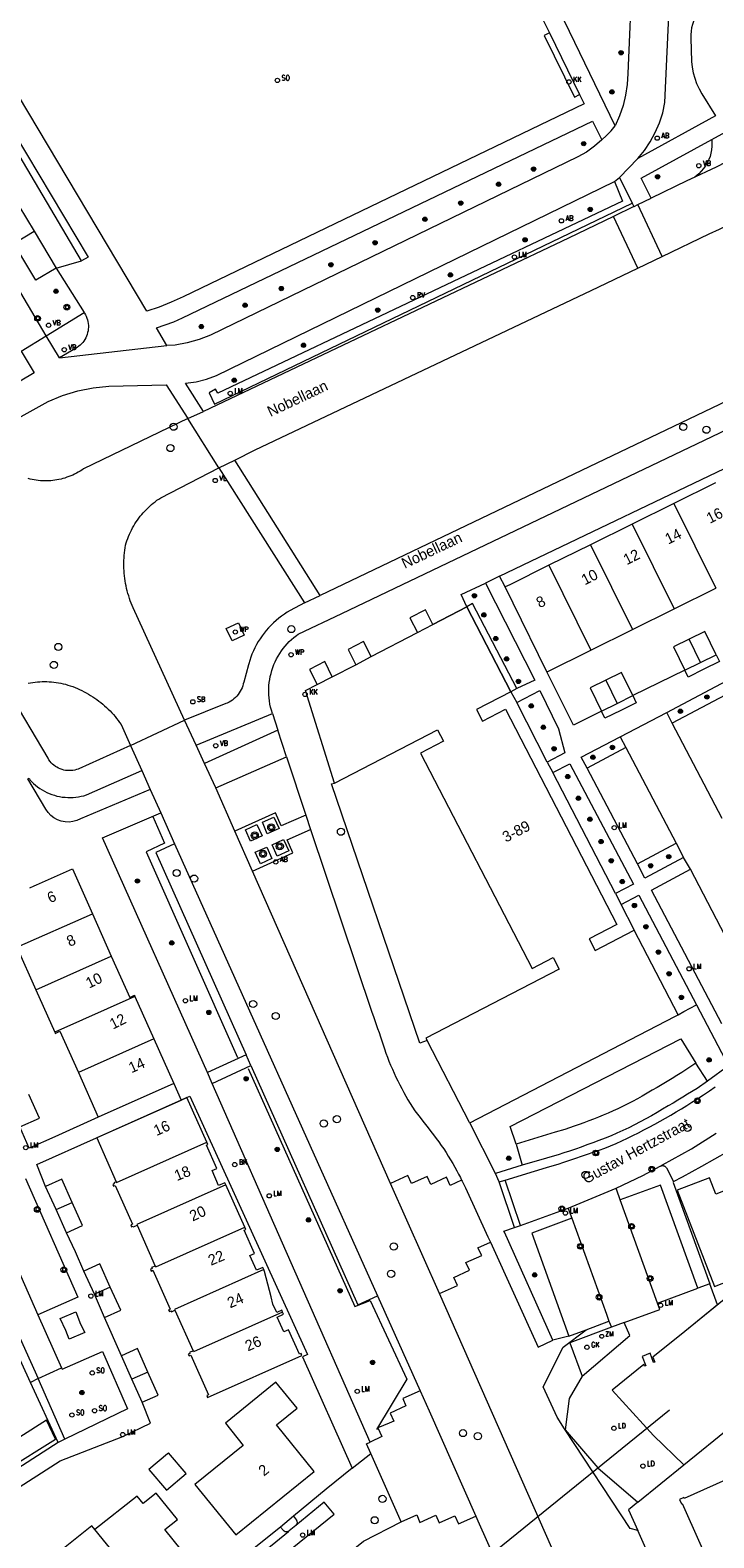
# Model space of a CAD drawing. Header units: metres. Extents: x 138165 to 154469, y 480134 to 494189.
# Tile 248 of 256: x 147974 to 148054, y 485400 to 485575. Entities that reach past the tile are written whole.
import ezdxf

# ---------------------------------------------------------------- set-up
doc = ezdxf.new("R2010")
doc.units = ezdxf.units.M
doc.header["$LTSCALE"] = 0.001
doc.header["$MEASUREMENT"] = 0
for name, color, linetype, lineweight in [('Level 5', 7, 'Continuous', 0), ('TOP-L-duiker', 7, 'Continuous', 0), ('TOP-L-terrein schutting raster hek leuning', 7, 'Continuous', 0), ('TOP-L-topo objecten punt', 7, 'Continuous', 0), ('TOP-L-topo objecten vlak', 7, 'Continuous', 0), ('TOP-L-water beschoeiing', 7, 'Continuous', 0), ('TOP-T-topo huisnummering naamgeving', 7, 'Continuous', 0)]:
    doc.layers.add(name, color=color, linetype=linetype, lineweight=lineweight)
doc.styles.add('Style-INTL_ISO', font='INTL_ISO.shx')
doc.styles.add('Style-STANDARD', font='STANDARD.shx')

# ---------------------------------------------------------------- blocks, each defined once
blk = doc.blocks.new('24')
at = {"layer": 'TOP-L-topo objecten punt', "color": 7, "linetype": 'Continuous', "lineweight": 0}
for radius in [0.025, 0.0182, 0.0115, 0.005]:
    blk.add_circle((0, 0), radius, dxfattribs=at)
blk = doc.blocks.new('129')
at = {"layer": 'TOP-L-topo objecten punt', "color": 7, "linetype": 'Continuous', "lineweight": 0}
blk.add_circle((0, 0), 0.025, dxfattribs=at)
at = {"layer": 'TOP-L-topo objecten punt', "color": 7, "linetype": 'Continuous', "lineweight": 0, "style": 'Style-STANDARD'}
blk.add_text('SO', height=0.06, dxfattribs=at).set_placement((0.0483, 0))
blk = doc.blocks.new('304')
at = {"layer": 'TOP-L-topo objecten punt', "color": 7, "linetype": 'Continuous', "lineweight": 0}
blk.add_circle((0, 0), 0.0225, dxfattribs=at)
at = {"layer": 'TOP-L-topo objecten punt', "color": 7, "linetype": 'Continuous', "lineweight": 0, "style": 'Style-STANDARD'}
blk.add_text('ZM', height=0.054, dxfattribs=at).set_placement((0.043, 0))
blk = doc.blocks.new('39')
at = {"layer": 'TOP-L-topo objecten punt', "color": 7, "linetype": 'Continuous', "lineweight": 0}
for p, q in [((0.0175, 0.0175), (-0.0175, 0.0175)), ((-0.0175, 0.0175), (-0.0175, -0.0175)), ((0.0175, 0.0175), (0.0175, -0.0175)), ((0.0175, -0.0175), (-0.0175, -0.0175))]:
    blk.add_line(p, q, dxfattribs=at)
blk.add_circle((0, 0), 0.0332, dxfattribs=at)
blk = doc.blocks.new('*U13')
at = {"layer": 'Level 5', "color": 7, "linetype": 'Continuous', "lineweight": 0}
blk.add_circle((0, 0), 0.0415, dxfattribs=at)
blk = doc.blocks.new('150')
at = {"layer": 'Level 5', "color": 7, "linetype": 'Continuous', "lineweight": 0}
blk.add_blockref('*U13', (0, 0), dxfattribs=at)
blk = doc.blocks.new('73')
at = {"layer": 'TOP-L-topo objecten punt', "color": 7, "linetype": 'Continuous', "lineweight": 0}
blk.add_circle((0, 0), 0.025, dxfattribs=at)
at = {"layer": 'TOP-L-topo objecten punt', "color": 7, "linetype": 'Continuous', "lineweight": 0, "style": 'Style-STANDARD'}
blk.add_text('WP', height=0.06, dxfattribs=at).set_placement((0.0483, 0))
blk = doc.blocks.new('72')
at = {"layer": 'TOP-L-topo objecten punt', "color": 7, "linetype": 'Continuous', "lineweight": 0}
blk.add_circle((0, 0), 0.025, dxfattribs=at)
at = {"layer": 'TOP-L-topo objecten punt', "color": 7, "linetype": 'Continuous', "lineweight": 0, "style": 'Style-STANDARD'}
blk.add_text('BK', height=0.06, dxfattribs=at).set_placement((0.0483, 0))
blk = doc.blocks.new('121')
at = {"layer": 'TOP-L-topo objecten punt', "color": 7, "linetype": 'Continuous', "lineweight": 0}
blk.add_circle((0, 0), 0.025, dxfattribs=at)
at = {"layer": 'TOP-L-topo objecten punt', "color": 7, "linetype": 'Continuous', "lineweight": 0, "style": 'Style-STANDARD'}
blk.add_text('LD', height=0.06, dxfattribs=at).set_placement((0.0483, 0))
blk = doc.blocks.new('16')
at = {"layer": 'TOP-L-topo objecten punt', "color": 7, "linetype": 'Continuous', "lineweight": 0}
blk.add_circle((0, 0), 0.025, dxfattribs=at)
at = {"layer": 'TOP-L-topo objecten punt', "color": 7, "linetype": 'Continuous', "lineweight": 0, "style": 'Style-STANDARD'}
blk.add_text('LM', height=0.06, dxfattribs=at).set_placement((0.0483, 0))
blk = doc.blocks.new('15')
at = {"layer": 'TOP-L-topo objecten punt', "color": 7, "linetype": 'Continuous', "lineweight": 0}
blk.add_circle((0, 0), 0.025, dxfattribs=at)
at = {"layer": 'TOP-L-topo objecten punt', "color": 7, "linetype": 'Continuous', "lineweight": 0, "style": 'Style-STANDARD'}
blk.add_text('VL', height=0.06, dxfattribs=at).set_placement((0.0483, 0))
blk = doc.blocks.new('81')
at = {"layer": 'TOP-L-topo objecten punt', "color": 7, "linetype": 'Continuous', "lineweight": 0}
blk.add_circle((0, 0), 0.025, dxfattribs=at)
at = {"layer": 'TOP-L-topo objecten punt', "color": 7, "linetype": 'Continuous', "lineweight": 0, "style": 'Style-STANDARD'}
blk.add_text('GK', height=0.06, dxfattribs=at).set_placement((0.0483, 0))
blk = doc.blocks.new('119')
at = {"layer": 'TOP-L-topo objecten punt', "color": 7, "linetype": 'Continuous', "lineweight": 0}
blk.add_circle((0, 0), 0.025, dxfattribs=at)
at = {"layer": 'TOP-L-topo objecten punt', "color": 7, "linetype": 'Continuous', "lineweight": 0, "style": 'Style-STANDARD'}
blk.add_text('KK', height=0.06, dxfattribs=at).set_placement((0.0483, 0))
blk = doc.blocks.new('126')
at = {"layer": 'TOP-L-topo objecten punt', "color": 7, "linetype": 'Continuous', "lineweight": 0}
blk.add_circle((0, 0), 0.025, dxfattribs=at)
at = {"layer": 'TOP-L-topo objecten punt', "color": 7, "linetype": 'Continuous', "lineweight": 0, "style": 'Style-STANDARD'}
blk.add_text('RV', height=0.06, dxfattribs=at).set_placement((0.0483, 0))
blk = doc.blocks.new('175')
at = {"layer": 'TOP-L-topo objecten punt', "color": 7, "linetype": 'Continuous', "lineweight": 0}
blk.add_circle((0, 0), 0.025, dxfattribs=at)
at = {"layer": 'TOP-L-topo objecten punt', "color": 7, "linetype": 'Continuous', "lineweight": 0, "style": 'Style-STANDARD'}
blk.add_text('SB', height=0.06, dxfattribs=at).set_placement((0.0483, 0))
blk = doc.blocks.new('14')
at = {"layer": 'TOP-L-topo objecten punt', "color": 7, "linetype": 'Continuous', "lineweight": 0}
blk.add_circle((0, 0), 0.025, dxfattribs=at)
at = {"layer": 'TOP-L-topo objecten punt', "color": 7, "linetype": 'Continuous', "lineweight": 0, "style": 'Style-STANDARD'}
blk.add_text('VB', height=0.06, dxfattribs=at).set_placement((0.0483, 0))
blk = doc.blocks.new('11')
at = {"layer": 'TOP-L-topo objecten punt', "color": 7, "linetype": 'Continuous', "lineweight": 0}
blk.add_circle((0, 0), 0.025, dxfattribs=at)
at = {"layer": 'TOP-L-topo objecten punt', "color": 7, "linetype": 'Continuous', "lineweight": 0, "style": 'Style-STANDARD'}
blk.add_text('AB', height=0.06, dxfattribs=at).set_placement((0.0483, 0))
blk = doc.blocks.new('27')
at = {"layer": 'TOP-L-topo objecten punt', "color": 7, "linetype": 'Continuous', "lineweight": 0}
for radius in [0.0415, 0.025]:
    blk.add_circle((0, 0), radius, dxfattribs=at)

msp = doc.modelspace()

# ---------------------------------------------------------------- linework, layer by layer
at = {"layer": 'TOP-L-duiker', "flags": 128}
msp.add_lwpolyline([(148011.45, 485384.36), (148048.56, 485414.44)], dxfattribs=at)
at = {"layer": 'TOP-L-terrein schutting raster hek leuning', "flags": 128}
for points in [[(147988.48, 485483.39), (147989.84, 485480.31), (147987.7, 485479.29), (147998.34, 485455.41)], [(147999.58, 485454.1), (148011.99, 485426.43), (148013.77, 485427.14), (148018.03, 485417.99), (148014.49, 485412.14)]]:
    msp.add_lwpolyline(points, dxfattribs=at)
at = {"layer": 'TOP-L-topo objecten vlak', "flags": 128}
for points in [[(148038.11, 485567.34), (148038.64, 485566.25), (147992.01, 485543.84), (147990.63, 485543.2), (147989.23, 485542.63), (147987.79, 485542.15), (147972.86, 485567.2), (147969.88, 485572.42), (147967.07, 485577.74), (147964.43, 485583.14), (148018.07, 485608.75), (148021.33, 485602.01)], [(148042.26, 485563.7), (148029.31, 485590.49), (148038.45, 485594.98)], [(148044.73, 485593.39), (148043.74, 485569.78), (148043.66, 485568.52), (148043.47, 485567.28), (148043.17, 485566.05), (148042.77, 485564.86), (148042.26, 485563.7)], [(148044.88, 485559.89), (148045.66, 485560.83), (148046.34, 485561.85), (148046.92, 485562.92), (148047.4, 485564.04), (148047.78, 485565.21), (148048.04, 485566.4), (148049.2, 485591.67)], [(148057.02, 485579.98), (148053.42, 485578.21), (148053.08, 485578), (148052.75, 485577.76), (148052.45, 485577.5), (148052.18, 485577.21), (148051.93, 485576.9), (148051.71, 485576.56), (148051.52, 485576.21), (148051.36, 485575.85), (148051.23, 485575.47), (148051.13, 485575.08), (148051.07, 485574.69), (148051.05, 485574.29), (148051.05, 485573.89), (148051.13, 485571.18), (148051.2, 485570.52), (148051.32, 485569.87), (148051.5, 485569.23), (148051.72, 485568.61), (148052, 485568.01), (148052.32, 485567.43), (148053.91, 485564.85)], [(147976.08, 485539.3), (147964.14, 485559.48), (147963.6, 485560.41), (147962.42, 485562.45), (147961.25, 485564.51), (147960.1, 485566.57), (147958.97, 485568.65), (147957.84, 485570.72), (147956.73, 485572.81), (147955.64, 485574.9), (147954.74, 485576.69)], [(148033.66, 485576.44), (148034.61, 485574.51)], [(148034.61, 485574.51), (148033.99, 485574.21), (148037.51, 485567.04), (148038.11, 485567.34)], [(148034.61, 485574.51), (148038.11, 485567.34)], [(148053.48, 485562.12), (148063.7, 485567.68)], [(148065.96, 485565.18), (148065.09, 485564.69), (148063.99, 485564.09), (148062.89, 485563.49), (148061.79, 485562.89), (148060.68, 485562.31), (148059.58, 485561.73), (148058.46, 485561.15), (148057.35, 485560.58), (148056.23, 485560.02), (148055.11, 485559.46), (148053.98, 485558.91), (148052.85, 485558.37), (148051.51, 485557.73)], [(147990.13, 485538.15), (147988.91, 485540.22), (147989.93, 485540.55), (147990.94, 485540.93), (147991.93, 485541.37), (148039.61, 485564.23), (148040.72, 485562.06)], [(148040.72, 485562.06), (148041.26, 485562.58), (148041.78, 485563.13), (148042.26, 485563.7)], [(148053.91, 485564.85), (148044.88, 485559.89)], [(147971.67, 485562.47), (147972.37, 485562.86), (147980.95, 485548.43), (147980.18, 485547.99)], [(147980.18, 485547.99), (147971.67, 485562.47)], [(148040.72, 485562.06), (148039.85, 485561.32), (148038.91, 485560.66), (148037.92, 485560.09), (147995.21, 485539.37), (147993.87, 485538.85), (147992.49, 485538.47), (147991.07, 485538.21), (147990.13, 485538.15)], [(148046.44, 485555.28), (148045.27, 485557.6), (148053.48, 485562.12)], [(148053.48, 485562.12), (148053.51, 485561.72), (148053.5, 485561.32), (148053.46, 485560.92), (148053.39, 485560.53), (148053.28, 485560.15), (148053.14, 485559.77), (148052.96, 485559.41), (148052.76, 485559.06), (148052.53, 485558.73), (148052.27, 485558.43), (148051.99, 485558.14), (148051.51, 485557.73)], [(148042.76, 485557.69), (148044.88, 485559.89)], [(147994.37, 485530.48), (147992.27, 485533.77), (147993.51, 485533.96), (147994.73, 485534.27), (147995.91, 485534.68), (148042.17, 485557.22)], [(148042.17, 485557.22), (148043.12, 485554.93), (147996.04, 485532.62), (147995.77, 485533.09), (147995.03, 485532.68), (147995.64, 485531.36), (148044.23, 485554.71)], [(148042.17, 485557.22), (148042.76, 485557.69)], [(148042.76, 485557.69), (148044.23, 485554.71)], [(148051.51, 485557.73), (148050.59, 485557.3), (148046.44, 485555.28)], [(148047.73, 485548.52), (148053.2, 485551.13), (148054.39, 485551.7), (148055.59, 485552.28), (148056.78, 485552.87), (148057.97, 485553.47), (148059.15, 485554.07), (148060.33, 485554.68), (148061.51, 485555.29), (148062.69, 485555.91), (148063.86, 485556.53), (148065.03, 485557.17), (148066.19, 485557.81)], [(148044.23, 485554.71), (148044.44, 485554.34)], [(148044.89, 485554.54), (148046.44, 485555.28)], [(147972.92, 485554.42), (147974.7, 485551.44)], [(148042.04, 485553.17), (148036.82, 485550.66), (147994.37, 485530.48)], [(148044.44, 485554.34), (148042.04, 485553.17)], [(148044.89, 485547.16), (148042.04, 485553.17)], [(148044.44, 485554.34), (148044.45, 485554.32), (148044.89, 485554.54)], [(148047.73, 485548.52), (148044.89, 485554.54)], [(147977.25, 485547.14), (147974.89, 485545.76), (147972.34, 485550.03), (147974.7, 485551.44)], [(147974.7, 485551.44), (147977.25, 485547.14)], [(148090.03, 485550.36), (148088.14, 485549.19), (148086.22, 485548.03), (148084.29, 485546.89), (148082.36, 485545.75), (148080.42, 485544.63), (148078.47, 485543.53), (148076.51, 485542.44), (148074.54, 485541.36), (148072.57, 485540.3), (148070.59, 485539.25), (148068.6, 485538.21), (148066.6, 485537.19), (148065.09, 485536.43), (148007.93, 485509.12)], [(147977.25, 485547.14), (147980.18, 485547.99)], [(148044.89, 485547.16), (148047.73, 485548.52)], [(147977.25, 485547.14), (147980.49, 485542)], [(147998.04, 485524.85), (148000.38, 485526.03), (148039.45, 485544.57), (148044.89, 485547.16)], [(147976.08, 485539.3), (147980.49, 485542)], [(147980.49, 485542), (147980.53, 485541.93), (147980.64, 485541.75), (147980.74, 485541.56), (147980.82, 485541.35), (147980.89, 485541.15), (147980.94, 485540.94), (147980.97, 485540.73), (147980.99, 485540.51), (147980.99, 485540.3), (147980.98, 485540.08), (147980.95, 485539.87), (147980.91, 485539.66), (147980.85, 485539.45), (147980.77, 485539.25), (147980.68, 485539.05), (147980.58, 485538.86), (147980.46, 485538.68), (147980.33, 485538.51), (147980.19, 485538.35), (147980.03, 485538.2), (147979.87, 485538.07), (147979.69, 485537.94), (147979.51, 485537.83), (147977.62, 485536.72)], [(147973.17, 485537.5), (147976.08, 485539.3)], [(147977.62, 485536.72), (147976.08, 485539.3)], [(147973.17, 485537.5), (147974.69, 485535), (147971.22, 485532.94)], [(147977.62, 485536.72), (147990.13, 485538.15)], [(147968.24, 485527.2), (147976.3, 485531.65), (147977.99, 485532.35), (147979.75, 485532.88), (147981.54, 485533.25), (147983.36, 485533.45), (147990.03, 485533.61), (147992.57, 485529.66)], [(148002.41, 485495.37), (148002.27, 485495.78), (148002.18, 485496.13), (148002.1, 485496.48), (148002.04, 485496.84), (148002, 485497.2), (148001.97, 485497.55), (148001.96, 485497.91), (148001.97, 485498.27), (148001.99, 485498.63), (148002.02, 485498.99), (148002.08, 485499.35), (148002.14, 485499.7), (148002.23, 485500.05), (148002.33, 485500.4), (148002.44, 485500.74), (148002.57, 485501.07), (148002.72, 485501.4), (148002.88, 485501.72), (148003.05, 485502.04), (148003.24, 485502.35), (148003.44, 485502.65), (148003.65, 485502.93), (148003.88, 485503.21), (148004.11, 485503.48), (148004.36, 485503.74), (148004.63, 485503.99), (148004.9, 485504.22), (148005.18, 485504.45), (148005.4, 485504.6), (148010.48, 485507.02), (148064.09, 485532.64)], [(147992.57, 485529.66), (147994.37, 485530.48)], [(147992.57, 485529.66), (147980.42, 485523.83), (147980.22, 485523.69), (147980.02, 485523.56), (147979.81, 485523.44), (147979.6, 485523.32), (147979.39, 485523.21), (147979.17, 485523.11), (147978.95, 485523.01), (147978.73, 485522.92), (147978.5, 485522.84), (147978.27, 485522.76), (147978.04, 485522.69), (147977.81, 485522.63), (147977.57, 485522.58), (147977.33, 485522.53), (147977.1, 485522.5), (147976.86, 485522.47), (147976.62, 485522.44), (147976.38, 485522.43), (147976.14, 485522.42), (147975.89, 485522.42), (147975.65, 485522.43), (147975.41, 485522.45), (147975.17, 485522.47), (147974.93, 485522.5), (147974.7, 485522.54), (147974.46, 485522.58), (147974.23, 485522.64), (147973.99, 485522.7)], [(147996.18, 485523.95), (147992.57, 485529.66)], [(148028.81, 485511.36), (148058.62, 485525.6)], [(147992.19, 485494.59), (147986.22, 485507.66), (147986.1, 485507.93), (147985.98, 485508.21), (147985.87, 485508.49), (147985.77, 485508.77), (147985.68, 485509.05), (147985.59, 485509.34), (147985.52, 485509.63), (147985.44, 485509.92), (147985.38, 485510.21), (147985.32, 485510.5), (147985.27, 485510.79), (147985.22, 485511.09), (147985.19, 485511.39), (147985.16, 485511.68), (147985.14, 485511.98), (147985.12, 485512.28), (147985.11, 485512.58), (147985.11, 485512.88), (147985.12, 485513.17), (147985.14, 485513.47), (147985.16, 485513.77), (147985.19, 485514.07), (147985.22, 485514.36), (147985.27, 485514.66), (147985.32, 485514.96), (147985.4, 485515.21), (147985.48, 485515.47), (147985.57, 485515.72), (147985.67, 485515.98), (147985.78, 485516.22), (147985.89, 485516.47), (147986.01, 485516.71), (147986.13, 485516.95), (147986.27, 485517.19), (147986.41, 485517.42), (147986.55, 485517.65), (147986.7, 485517.87), (147986.86, 485518.09), (147987.03, 485518.31), (147987.2, 485518.52), (147987.37, 485518.72), (147987.55, 485518.92), (147987.74, 485519.11), (147987.93, 485519.31), (147988.13, 485519.49), (147988.33, 485519.67), (147988.54, 485519.84), (147988.75, 485520.01), (147988.97, 485520.17), (147989.19, 485520.32), (147989.42, 485520.47), (147996.18, 485523.95)], [(147996.18, 485523.95), (147998.04, 485524.85)], [(147996.18, 485523.95), (148006.11, 485508.25)], [(148007.93, 485509.12), (147998.04, 485524.85)], [(148053.91, 485522.19), (148049.07, 485519.8)], [(148049.07, 485519.8), (148044.23, 485517.4)], [(148049.07, 485519.8), (148049.08, 485519.79), (148053.95, 485509.94)], [(148044.23, 485517.4), (148039.39, 485515.01)], [(148044.23, 485517.4), (148044.24, 485517.39), (148049.11, 485507.54)], [(148039.39, 485515.01), (148034.55, 485512.61)], [(148039.39, 485515.01), (148039.4, 485515), (148044.27, 485505.15)], [(148034.55, 485512.61), (148030.01, 485510.36), (148029.45, 485510.09)], [(148034.55, 485512.61), (148034.55, 485512.61), (148039.43, 485502.75)], [(148028.81, 485511.36), (148027.18, 485510.55)], [(148029.45, 485510.09), (148028.81, 485511.36)], [(148006.11, 485508.25), (148007.93, 485509.12)], [(148025.02, 485507.77), (148024.36, 485509.2), (148027.18, 485510.55)], [(148027.18, 485510.55), (148032.9, 485499.25), (148030.82, 485498.28)], [(148034.32, 485500.23), (148030.38, 485508.21), (148029.45, 485510.09)], [(148049.11, 485507.54), (148053.95, 485509.94)], [(148006.11, 485508.25), (148004.47, 485507.36), (148004.12, 485507.16), (148003.78, 485506.94), (148003.45, 485506.7), (148003.13, 485506.46), (148002.82, 485506.2), (148002.52, 485505.93), (148002.23, 485505.65), (148001.95, 485505.36), (148001.68, 485505.05), (148001.43, 485504.74), (148001.19, 485504.42), (148000.96, 485504.08), (148000.74, 485503.74), (148000.54, 485503.39), (148000.36, 485503.03), (148000.18, 485502.67), (148000.02, 485502.3), (147999.88, 485501.92), (147999.75, 485501.54), (147999.64, 485501.15), (147999.61, 485501.04), (147999.06, 485499.04), (147999.01, 485498.82), (147998.95, 485498.6), (147998.87, 485498.38), (147998.77, 485498.17), (147998.66, 485497.97), (147998.54, 485497.77), (147998.4, 485497.59), (147998.26, 485497.41), (147998.09, 485497.24), (147997.92, 485497.09), (147997.74, 485496.95), (147997.55, 485496.82), (147997.35, 485496.71), (147997.14, 485496.6), (147996.97, 485496.53), (147992.19, 485494.59)], [(148021.06, 485505.72), (148020.18, 485507.45), (148018.39, 485506.52), (148019.28, 485504.79)], [(148030.13, 485497.91), (148025.02, 485507.77), (148021.06, 485505.72)], [(148021.06, 485505.72), (148025.02, 485507.77)], [(148030.82, 485498.28), (148025.65, 485508.17), (148025.02, 485507.77)], [(148025.02, 485507.77), (148030.13, 485497.91)], [(148044.27, 485505.15), (148049.11, 485507.54)], [(147997.71, 485503.82), (147997.03, 485505.28), (147998.44, 485505.94), (147999.1, 485504.48), (147997.71, 485503.82)], [(148019.28, 485504.79), (148021.06, 485505.72)], [(148013.89, 485502), (148019.28, 485504.79)], [(148039.43, 485502.75), (148044.27, 485505.15)], [(148050.86, 485504.02), (148049.05, 485503.13), (148050.36, 485500.43)], [(148054.01, 485502.22), (148052.69, 485504.91), (148050.86, 485504.02)], [(148052.19, 485501.33), (148050.86, 485504.02)], [(148013.89, 485502), (148012.98, 485503.74), (148011.2, 485502.81), (148012.08, 485501.06)], [(148034.32, 485500.23), (148034.33, 485500.23), (148039.43, 485502.75)], [(148054.01, 485502.22), (148054.39, 485501.42), (148052.58, 485500.53), (148050.75, 485499.61), (148050.36, 485500.43)], [(148052.19, 485501.33), (148054.01, 485502.22)], [(148009.34, 485499.65), (148008.49, 485501.41), (148006.69, 485500.48), (148007.59, 485498.74)], [(148009.34, 485499.65), (148012.08, 485501.06)], [(148012.08, 485501.06), (148013.89, 485502)], [(148050.36, 485500.43), (148044.32, 485497.47)], [(148050.36, 485500.43), (148052.19, 485501.33)], [(147974.01, 485498.91), (147974.28, 485498.96), (147974.55, 485499), (147974.82, 485499.04), (147975.09, 485499.06), (147975.36, 485499.08), (147975.63, 485499.09), (147975.9, 485499.09), (147976.18, 485499.09), (147976.45, 485499.08), (147976.72, 485499.06), (147976.99, 485499.03), (147977.26, 485499), (147977.53, 485498.96), (147977.8, 485498.91), (147978.06, 485498.85), (147978.34, 485498.78), (147978.62, 485498.69), (147978.89, 485498.6), (147979.17, 485498.51), (147979.44, 485498.4), (147979.71, 485498.29), (147979.97, 485498.17), (147980.23, 485498.05), (147980.49, 485497.92), (147980.75, 485497.78), (147981, 485497.64), (147981.25, 485497.49), (147981.5, 485497.34), (147981.74, 485497.17), (147981.98, 485497.01), (147982.21, 485496.83), (147982.44, 485496.66), (147982.66, 485496.47), (147982.88, 485496.28), (147983.09, 485496.09), (147983.3, 485495.88), (147983.51, 485495.68), (147983.71, 485495.47), (147983.9, 485495.25), (147984.09, 485495.03), (147984.27, 485494.81), (147984.45, 485494.58), (147984.62, 485494.34), (147984.79, 485494.1), (147985.89, 485491.66)], [(148009.61, 485487.29), (148006.24, 485498.04), (148007.59, 485498.74)], [(148007.59, 485498.74), (148009.34, 485499.65)], [(148040.68, 485495.66), (148037.39, 485494.01), (148034.32, 485500.23)], [(148041.17, 485499.25), (148039.35, 485498.35), (148040.68, 485495.66)], [(148044.32, 485497.47), (148042.99, 485500.16), (148041.17, 485499.25)], [(148041.17, 485499.25), (148042.49, 485496.56)], [(148048.25, 485495.5), (148057.11, 485500.2)], [(148057.77, 485498.95), (148048.89, 485494.25)], [(147985.89, 485491.66), (147979.9, 485488.97), (147979.82, 485488.93), (147979.62, 485488.86), (147979.41, 485488.81), (147979.2, 485488.77), (147978.99, 485488.75), (147978.77, 485488.74), (147978.56, 485488.75), (147978.35, 485488.77), (147978.14, 485488.81), (147977.93, 485488.87), (147977.73, 485488.94), (147977.53, 485489.03), (147977.34, 485489.13), (147977.16, 485489.24), (147976.99, 485489.37), (147976.83, 485489.51), (147976.68, 485489.66), (147976.54, 485489.82), (147976.41, 485489.99), (147976.3, 485490.18), (147971.62, 485498.1)], [(148030.13, 485497.91), (148026.14, 485495.84), (148026.83, 485494.51), (148029.49, 485495.89), (148042.46, 485470.85), (148039.22, 485469.17), (148039.91, 485467.84), (148044.48, 485470.21)], [(148030.82, 485498.28), (148030.13, 485497.91)], [(148030.13, 485497.91), (148030.8, 485496.68)], [(148030.8, 485496.68), (148033.5, 485498.06), (148035.67, 485493.61), (148036.38, 485490.83), (148034.36, 485489.73)], [(148044.32, 485497.47), (148044.71, 485496.63), (148042.9, 485495.75), (148041.06, 485494.85), (148040.68, 485495.66)], [(148042.49, 485496.56), (148044.32, 485497.47)], [(147993.52, 485491.69), (148002.41, 485495.37)], [(148002.41, 485495.37), (148003.03, 485493.43)], [(148034.36, 485489.73), (148030.8, 485496.68)], [(148040.68, 485495.66), (148042.49, 485496.56)], [(148042.85, 485492.66), (148048.25, 485495.5)], [(148048.89, 485494.25), (148048.25, 485495.5)], [(147985.89, 485491.66), (147992.19, 485494.59)], [(147993.52, 485491.69), (147992.19, 485494.59)], [(148003.03, 485493.43), (147994.48, 485489.58)], [(148004.02, 485490.34), (148003.03, 485493.43)], [(148009.61, 485487.29), (148009.61, 485487.28), (148021.61, 485493.5), (148022.3, 485492.16), (148019.63, 485490.78), (148032.6, 485465.74), (148035.04, 485467.01), (148035.73, 485465.68), (148020.24, 485457.65), (148020.39, 485457.37)], [(148054.71, 485483.16), (148048.89, 485494.25)], [(147985.89, 485491.66), (147987.19, 485488.75)], [(147994.48, 485489.58), (147993.52, 485491.69)], [(148039.01, 485489.03), (148038.31, 485490.32), (148042.85, 485492.66)], [(148042.85, 485492.66), (148043.51, 485491.42)], [(147995.81, 485486.73), (148004.02, 485490.34)], [(148004.02, 485490.34), (148006.29, 485483.56)], [(148043.51, 485491.42), (148039.01, 485489.03)], [(148043.51, 485491.42), (148049.34, 485480.32)], [(147974.09, 485487.87), (147974.24, 485487.62), (147974.37, 485487.48), (147974.6, 485487.26), (147974.83, 485487.06), (147975.08, 485486.86), (147975.34, 485486.68), (147975.6, 485486.51), (147975.88, 485486.35), (147976.16, 485486.21), (147976.45, 485486.08), (147976.74, 485485.97), (147977.04, 485485.87), (147977.34, 485485.79), (147977.65, 485485.72), (147977.96, 485485.67), (147978.28, 485485.64), (147978.59, 485485.61), (147978.91, 485485.61), (147979.22, 485485.62), (147979.54, 485485.65), (147979.85, 485485.7), (147980.16, 485485.76), (147980.46, 485485.83), (147980.77, 485485.92), (147987.19, 485488.75)], [(147987.19, 485488.75), (147988.19, 485486.53)], [(147995.81, 485486.73), (147994.48, 485489.58)], [(148034.36, 485489.73), (148034.99, 485488.52)], [(148034.99, 485488.52), (148036.97, 485489.54), (148044.38, 485475.55), (148042.3, 485474.46)], [(148042.3, 485474.46), (148034.99, 485488.52)], [(148044.85, 485477.91), (148039.01, 485489.03)], [(147988.19, 485486.53), (147980.07, 485483.15), (147979.65, 485482.95), (147979.2, 485482.81), (147978.75, 485482.76), (147978.28, 485482.77), (147977.83, 485482.86), (147977.39, 485483.02), (147976.99, 485483.24), (147976.63, 485483.53), (147976.32, 485483.87), (147976.06, 485484.26), (147973.97, 485487.8), (147974.09, 485487.87)], [(147988.19, 485486.53), (147989.4, 485483.84)], [(147998.03, 485481.71), (147995.81, 485486.73)], [(148020.39, 485457.37), (148019.53, 485457.04), (148009.27, 485487.22), (148009.61, 485487.29)], [(147994.84, 485453.66), (147982.65, 485480.94), (147989.4, 485483.84)], [(147989.4, 485483.84), (147991.01, 485480.25)], [(148006.29, 485483.56), (148003.42, 485482.32), (148002.74, 485483.82), (147998.03, 485481.71)], [(148002.56, 485483.34), (148003.17, 485482), (148001.79, 485481.41), (148001.23, 485482.74), (148002.56, 485483.34)], [(148006.29, 485483.56), (148006.83, 485481.91)], [(148000.08, 485477.06), (147998.03, 485481.71)], [(148000.6, 485482.48), (148001.19, 485481.15), (147999.86, 485480.53), (147999.26, 485481.86), (148000.6, 485482.48)], [(148000.08, 485477.06), (148004.78, 485479.2), (148004.12, 485480.7), (148006.83, 485481.91)], [(148006.83, 485481.91), (148013.97, 485460.65), (148014.13, 485460.17), (148014.3, 485459.7), (148014.46, 485459.23), (148014.63, 485458.75), (148014.79, 485458.28), (148014.96, 485457.81), (148015.12, 485457.33), (148015.28, 485456.85), (148015.44, 485456.38), (148015.6, 485455.9), (148015.77, 485455.43), (148015.95, 485454.96), (148016.14, 485454.5), (148016.34, 485454.04), (148016.55, 485453.58), (148016.76, 485453.12), (148016.98, 485452.67), (148017.2, 485452.22), (148017.43, 485451.78), (148017.67, 485451.34), (148017.91, 485450.9), (148018.15, 485450.47), (148018.41, 485450.05), (148018.68, 485449.63), (148018.96, 485449.21), (148019.26, 485448.8), (148019.57, 485448.4), (148019.88, 485448), (148020.19, 485447.6), (148020.5, 485447.2), (148020.8, 485446.79), (148021.11, 485446.39), (148021.42, 485445.99), (148021.73, 485445.59), (148022.02, 485445.18), (148022.31, 485444.76), (148022.58, 485444.35), (148022.85, 485443.93), (148023.11, 485443.51), (148023.36, 485443.08), (148023.6, 485442.65), (148023.84, 485442.22), (148024.05, 485441.82), (148024.26, 485441.43), (148024.4, 485441.15)], [(147991.01, 485480.25), (147988.85, 485479.22), (147999.35, 485455.69)], [(147991.01, 485480.25), (148014.61, 485427.68)], [(148001.75, 485479.84), (148002.34, 485478.52), (148001.02, 485477.91), (148000.39, 485479.25), (148001.75, 485479.84)], [(148002.38, 485480.13), (148003.7, 485480.74), (148004.31, 485479.41), (148002.96, 485478.81), (148002.38, 485480.13)], [(148044.85, 485477.91), (148049.34, 485480.32)], [(148049.34, 485480.32), (148050.2, 485478.65)], [(148050.2, 485478.65), (148045.71, 485476.25), (148044.85, 485477.91)], [(148051.01, 485477.28), (148050.2, 485478.65)], [(147974.17, 485475.1), (147974.7, 485475.33), (147974.96, 485475.45), (147979.14, 485477.31), (147981.46, 485472.11)], [(148016.12, 485440.73), (148000.08, 485477.06)], [(148054.64, 485459.32), (148046.46, 485474.85), (148051.01, 485477.28)], [(148059.13, 485461.72), (148051.01, 485477.28)], [(148042.3, 485474.46), (148042.93, 485473.19)], [(148042.93, 485473.19), (148044.99, 485474.28), (148051.69, 485461.5)], [(148044.48, 485470.21), (148044.48, 485470.23), (148042.93, 485473.19)], [(147972.68, 485468.2), (147981.46, 485472.11)], [(147981.46, 485472.11), (147983.66, 485467.17)], [(148049.58, 485460.35), (148044.48, 485470.21)], [(147972.68, 485468.2), (147974.88, 485463.26)], [(147974.88, 485463.26), (147983.66, 485467.17)], [(147983.66, 485467.17), (147985.8, 485462.37), (147986.35, 485462.62), (147986.41, 485462.49)], [(147974.88, 485463.26), (147977.08, 485458.33)], [(147986.41, 485462.49), (147977.08, 485458.33)], [(147986.41, 485462.49), (147988.6, 485457.55)], [(148025.34, 485447.8), (148049.18, 485460.14), (148049.58, 485460.35)], [(148049.58, 485460.35), (148050.23, 485460.74), (148051.69, 485461.5)], [(148051.69, 485461.5), (148055.43, 485454.43)], [(147977.08, 485458.33), (147977.14, 485458.2), (147977.69, 485458.44), (147979.83, 485453.64)], [(147988.6, 485457.55), (147979.83, 485453.64)], [(147988.6, 485457.55), (147990.92, 485452.35)], [(148025.34, 485447.8), (148025.33, 485447.82), (148020.39, 485457.37)], [(148030.75, 485445.31), (148030.06, 485447.36), (148049.89, 485457.58), (148051.65, 485454.72)], [(147999.35, 485455.69), (147994.84, 485453.66)], [(147999.89, 485454.46), (147999.35, 485455.69)], [(147979.83, 485453.64), (147982.14, 485448.44)], [(147995.4, 485452.35), (147994.84, 485453.66)], [(147995.4, 485452.35), (147999.89, 485454.46)], [(147999.89, 485454.46), (148012.32, 485426.63), (148014.61, 485427.68)], [(148051.65, 485454.72), (148050.59, 485454.02), (148050.02, 485453.66), (148049.44, 485453.3), (148048.87, 485452.95), (148048.29, 485452.6), (148047.71, 485452.25), (148047.12, 485451.91), (148046.55, 485451.58), (148045.98, 485451.24), (148045.41, 485450.91), (148044.83, 485450.59), (148044.25, 485450.27), (148043.66, 485449.97), (148043.11, 485449.7), (148042.55, 485449.43), (148042, 485449.18), (148041.44, 485448.93), (148040.87, 485448.69), (148040.31, 485448.46), (148039.74, 485448.23), (148039.17, 485448.01), (148038.61, 485447.81), (148038.06, 485447.61), (148037.5, 485447.41), (148036.94, 485447.22), (148036.38, 485447.04), (148035.26, 485446.7), (148030.75, 485445.31)], [(148053, 485452.63), (148051.65, 485454.72)], [(148055.43, 485454.43), (148053, 485452.63)], [(147990.92, 485452.35), (147982.14, 485448.44)], [(147990.92, 485452.35), (147991.77, 485450.44)], [(148013.77, 485410.68), (147995.4, 485452.35)], [(148029.47, 485441.14), (148032.87, 485442.18), (148034.25, 485442.59), (148034.93, 485442.79), (148035.62, 485443.01), (148036.3, 485443.23), (148036.98, 485443.45), (148037.66, 485443.68), (148038.34, 485443.91), (148039.02, 485444.14), (148039.7, 485444.38), (148040.38, 485444.62), (148041.05, 485444.87), (148041.72, 485445.14), (148042.38, 485445.41), (148043.03, 485445.7), (148043.68, 485446), (148044.32, 485446.32), (148044.96, 485446.64), (148045.59, 485446.97), (148046.22, 485447.3), (148046.85, 485447.64), (148047.48, 485447.99), (148048.11, 485448.34), (148048.73, 485448.7), (148049.35, 485449.07), (148049.96, 485449.44), (148050.57, 485449.81), (148051.18, 485450.19), (148051.86, 485450.63), (148052.54, 485451.07), (148053.22, 485451.52), (148053.88, 485451.98)], [(148053, 485452.63), (148051.79, 485451.8), (148050.68, 485451.11), (148050.11, 485450.77), (148049.55, 485450.43), (148048.98, 485450.09), (148048.42, 485449.76), (148047.77, 485449.38), (148047.12, 485449), (148046.47, 485448.62), (148045.82, 485448.26), (148045.17, 485447.9), (148044.5, 485447.55), (148043.83, 485447.22), (148043.15, 485446.9), (148042.46, 485446.59), (148041.77, 485446.3), (148041.07, 485446.02), (148040.36, 485445.74), (148039.66, 485445.48), (148038.95, 485445.22), (148038.29, 485444.98), (148037.62, 485444.75), (148036.95, 485444.52), (148036.28, 485444.31), (148035.61, 485444.09), (148034.93, 485443.89), (148034.26, 485443.69), (148031.43, 485442.86)], [(147973.02, 485447.33), (147975.3, 485448.34), (147974.08, 485451.08)], [(147976.02, 485440.41), (147974.98, 485442.95), (147981.95, 485446.06), (147991.77, 485450.44)], [(147994.78, 485445.53), (147992.46, 485450.73), (147991.78, 485450.43), (147981.96, 485446.05), (147984.23, 485440.95)], [(147991.77, 485450.44), (147992.46, 485450.74), (147992.81, 485450.89), (148006.48, 485420.85), (148005.9, 485420.59), (148011.66, 485407.65)], [(147982.14, 485448.44), (147977.08, 485446.18), (147974.12, 485444.86), (147973.02, 485447.33)], [(148028.35, 485441.89), (148025.34, 485447.8)], [(148047.5, 485442.74), (148047.74, 485442.92), (148051.11, 485444.79), (148053.98, 485446.58)], [(148059.23, 485435.44), (148069.16, 485439.28), (148066.36, 485446.51), (148062.61, 485445.06), (148062.59, 485445.12), (148062.09, 485444.92), (148062.11, 485444.86), (148060.36, 485444.18), (148060.33, 485444.24), (148059.83, 485444.05), (148059.85, 485443.99), (148056.1, 485442.54), (148056.84, 485440.62), (148056.53, 485440.5), (148053.95, 485439.51), (148053.21, 485441.42), (148049.48, 485439.97), (148053.81, 485428.78), (148057.55, 485430.23), (148056.23, 485433.63), (148059.45, 485434.88), (148059.35, 485435.12), (148059.23, 485435.44)], [(147984.23, 485440.95), (147984.28, 485440.85), (147994.78, 485445.53)], [(147996.98, 485440.59), (147996.87, 485440.84), (147996.14, 485440.52), (147995.37, 485442.24), (147995.92, 485442.49), (147994.71, 485445.2), (147994.89, 485445.28), (147994.78, 485445.53)], [(148030.75, 485445.31), (148031.43, 485442.86)], [(148049.04, 485440.99), (148050.07, 485441.53), (148052.34, 485442.74), (148055.34, 485444.48)], [(148031.43, 485442.86), (148028.35, 485441.89)], [(148042.36, 485440.21), (148045.48, 485441.68), (148047.5, 485442.74)], [(148047.5, 485442.74), (148047.53, 485442.76), (148047.57, 485442.78), (148047.61, 485442.8), (148047.65, 485442.81), (148047.7, 485442.82), (148047.74, 485442.82), (148047.79, 485442.82), (148047.83, 485442.82), (148047.88, 485442.81), (148047.92, 485442.8), (148047.96, 485442.78), (148048, 485442.76), (148048.04, 485442.74), (148048.08, 485442.72), (148048.11, 485442.69), (148048.14, 485442.66), (148048.17, 485442.62), (148048.2, 485442.59), (148048.22, 485442.55), (148049.04, 485440.99)], [(147973.7, 485441.31), (147979.77, 485427.51), (147975.13, 485425.48)], [(147979.11, 485438.54), (147977.89, 485441.26), (147976.02, 485440.41)], [(147984.23, 485440.95), (147983.96, 485440.83), (147984, 485440.72), (147983.82, 485440.64), (147983.92, 485440.43), (147984.1, 485440.51), (147986.11, 485436.01), (147985.92, 485435.93), (147986.02, 485435.71), (147986.2, 485435.79), (147986.25, 485435.69), (147986.67, 485435.88)], [(148024.4, 485441.15), (148023.07, 485440.53), (148022.62, 485441.48), (148020.81, 485440.64), (148020.4, 485441.57), (148018.58, 485440.75), (148018.15, 485441.66), (148016.12, 485440.73)], [(148021.82, 485427.97), (148016.12, 485440.73)], [(148024.4, 485441.15), (148024.46, 485441.03), (148024.84, 485440.23), (148027.45, 485434.56), (148027.75, 485433.91)], [(148028.77, 485440.92), (148028.35, 485441.89)], [(148028.77, 485440.92), (148029.47, 485441.14)], [(148030.53, 485435.63), (148028.77, 485440.92)], [(148031.23, 485435.86), (148029.47, 485441.14)], [(148049.04, 485440.99), (148048.98, 485440.85), (148053.27, 485429.08)], [(147969.04, 485439.23), (147975.13, 485425.48)], [(147977.24, 485437.71), (147976.02, 485440.41)], [(147996.98, 485440.59), (147986.62, 485435.98), (147986.67, 485435.88)], [(147999.18, 485435.66), (147996.98, 485440.59)], [(148036.78, 485437.89), (148042.36, 485440.21)], [(148042.85, 485438.84), (148042.45, 485439.97), (148042.36, 485440.21)], [(148051.86, 485428.59), (148047.54, 485440.56), (148042.85, 485438.84)], [(147977.24, 485437.71), (147979.11, 485438.54)], [(147978.45, 485435.01), (147977.24, 485437.71)], [(147978.45, 485435.01), (147980.32, 485435.86), (147979.11, 485438.54)], [(148031.23, 485435.86), (148036.78, 485437.89)], [(148036.78, 485437.89), (148036.8, 485437.85), (148037.22, 485436.7)], [(148047.19, 485426.85), (148042.85, 485438.84)], [(147986.67, 485435.88), (147988.77, 485431.15)], [(147988.77, 485431.15), (147988.82, 485431.05), (147999.18, 485435.66)], [(148001.38, 485430.73), (148001.27, 485430.98), (148000.54, 485430.65), (147999.77, 485432.38), (148000.31, 485432.62), (147999.11, 485435.33), (147999.29, 485435.41), (147999.18, 485435.66)], [(148034.99, 485422.53), (148029.39, 485435.07), (148029.32, 485435.22), (148030.53, 485435.63)], [(148030.53, 485435.63), (148031.23, 485435.86)], [(148037.22, 485436.7), (148032.55, 485434.95), (148036.87, 485422.98)], [(148037.22, 485436.7), (148041.23, 485425.54), (148041.52, 485424.74)], [(147980.45, 485430.55), (147979.48, 485432.81), (147978.45, 485435.01)], [(148021.82, 485427.97), (148023.91, 485428.9), (148023.48, 485429.82), (148025.31, 485430.65), (148024.89, 485431.57), (148026.73, 485432.39), (148026.3, 485433.27), (148027.75, 485433.91)], [(148027.75, 485433.91), (148033.29, 485421.72), (148034.99, 485422.53)], [(147983.54, 485428.69), (147982.32, 485431.39), (147980.45, 485430.55)], [(147981.69, 485427.87), (147980.45, 485430.55)], [(147988.77, 485431.15), (147988.35, 485430.96), (147988.4, 485430.86), (147988.22, 485430.78), (147988.31, 485430.56), (147988.49, 485430.65), (147990.5, 485426.14), (147990.32, 485426.06), (147990.41, 485425.85), (147990.6, 485425.93), (147990.64, 485425.82), (147991.05, 485426.01)], [(148001.38, 485430.73), (147991.01, 485426.11), (147991.05, 485426.01)], [(148003.57, 485425.8), (148003.48, 485426), (148002.9, 485425.74), (148002.46, 485426.73), (148002.24, 485427.56), (148001.47, 485430.52), (148001.38, 485430.73)], [(147983.54, 485428.69), (147981.69, 485427.87)], [(147982.88, 485425.16), (147984.75, 485426.01), (147983.54, 485428.69)], [(148047.19, 485426.85), (148051.86, 485428.59)], [(148053.27, 485429.08), (148051.86, 485428.59)], [(148054.15, 485426.65), (148053.27, 485429.08)], [(147982.88, 485425.16), (147981.69, 485427.87)], [(148014.61, 485427.68), (148019.56, 485416.65)], [(148045.14, 485375.14), (148021.82, 485427.97)], [(148043.29, 485424.59), (148047.43, 485426.1), (148047.19, 485426.85)], [(147975.13, 485425.48), (147977.87, 485419.33)], [(147979.54, 485425.83), (147980.09, 485424.38), (147980.58, 485423.41), (147978.77, 485422.63), (147978.38, 485423.65), (147977.72, 485425.03), (147979.54, 485425.83)], [(147984.83, 485420.72), (147982.88, 485425.16)], [(147991.05, 485426.01), (147993.16, 485421.28)], [(147993.16, 485421.28), (147992.75, 485421.1), (147992.79, 485420.99), (147992.61, 485420.91), (147992.71, 485420.7), (147992.89, 485420.78), (147994.95, 485416.16), (147994.76, 485416.08), (147994.86, 485415.87), (148005.82, 485420.75), (148005.73, 485420.97), (148005.54, 485420.89), (148004.27, 485423.74), (148003.72, 485423.5), (148002.95, 485425.22), (148003.68, 485425.55), (148003.57, 485425.8)], [(148003.57, 485425.8), (147993.2, 485421.18), (147993.16, 485421.28)], [(148054.15, 485426.65), (148050.37, 485423.55), (148046.64, 485420.56), (148046.86, 485419.96), (148046.72, 485419.92), (148046.34, 485421), (148045.39, 485420.64), (148045.8, 485419.56), (148045.66, 485419.51), (148045.58, 485419.71), (148041.91, 485416.73), (148046.7, 485411.45), (148050.23, 485408.03)], [(147971.25, 485424.24), (147972.13, 485424.77), (147975.15, 485418.08)], [(147974.27, 485417.62), (147971.25, 485424.24)], [(148036.43, 485412.12), (148036.36, 485412.23), (148035.49, 485413.56), (148033.89, 485417.1), (148036.19, 485421.7), (148038.87, 485423.74)], [(148036.87, 485422.98), (148038.87, 485423.74)], [(148041.81, 485424.03), (148036.99, 485422.23), (148038.4, 485418.34)], [(148038.4, 485418.34), (148043.95, 485423.08), (148043.29, 485424.59)], [(148038.87, 485423.74), (148041.52, 485424.74)], [(148041.52, 485424.74), (148041.81, 485424.03)], [(148043.29, 485424.59), (148041.81, 485424.03)], [(147987.92, 485418.82), (147986.71, 485421.55), (147984.83, 485420.72)], [(148036.87, 485422.98), (148034.99, 485422.53)], [(147977.87, 485419.33), (147977.95, 485419.17), (147982.62, 485421.21), (147985.53, 485414.54), (147978.27, 485411.02)], [(147986.05, 485417.99), (147984.83, 485420.72)], [(147975.15, 485418.08), (147974.27, 485417.62)], [(147975.15, 485418.08), (147977.87, 485419.33)], [(147978.27, 485411.02), (147975.15, 485418.08)], [(147987.92, 485418.82), (147986.05, 485417.99)], [(147987.24, 485415.32), (147986.05, 485417.99)], [(147987.24, 485415.32), (147989.11, 485416.15), (147987.92, 485418.82)], [(148038.4, 485418.34), (148036.9, 485415.76), (148036.43, 485412.12)], [(147977.48, 485410.63), (147974.27, 485417.62)], [(148002.81, 485417.65), (147996.92, 485412.87), (147999, 485410.3), (147993.39, 485405.75), (147998.13, 485399.9), (148007.24, 485407.28), (148002.87, 485412.68), (148005.27, 485414.62), (148002.81, 485417.65)], [(148019.56, 485416.65), (148017.55, 485415.73), (148017.92, 485414.89), (148016.1, 485414.06), (148016.53, 485413.13), (148015.97, 485412.89), (148014.67, 485412.33), (148015.11, 485411.34), (148013.77, 485410.68)], [(148019.56, 485416.65), (148020.62, 485414.31), (148026.05, 485402.08)], [(148050.23, 485408.03), (148061.31, 485417.01), (148062.3, 485417.5)], [(147960.31, 485396.92), (147960.13, 485397.21), (147977.73, 485408.5), (147984.99, 485411.32), (147988.2, 485412.87), (147987.24, 485415.32)], [(147970.2, 485409.46), (147971.48, 485407.44), (147977.17, 485411.03), (147976.14, 485413.22), (147973.02, 485411.24)], [(147978.27, 485411.02), (147977.48, 485410.63)], [(148044.88, 485400.4), (148043.98, 485400.65), (148036.43, 485412.12)], [(148036.43, 485412.12), (148040.22, 485407.68), (148044.89, 485403.69)], [(147977.48, 485410.63), (147959.1, 485398.82), (147956.86, 485402.32)], [(147990.18, 485409.32), (147988.03, 485407.49), (147990.08, 485405.09), (147992.36, 485407.04), (147990.31, 485409.43), (147990.18, 485409.32)], [(148011.66, 485407.65), (148013.83, 485409.35)], [(148013.83, 485409.35), (148013.33, 485410.47), (148013.77, 485410.68)], [(148017.35, 485401.4), (148017.08, 485402.04), (148013.83, 485409.35)], [(148011.66, 485407.65), (148008.63, 485405.19), (148004.85, 485402.06)], [(148044.89, 485403.69), (148050.23, 485408.03)], [(148054, 485394.67), (148053.91, 485394.63), (148054.13, 485394.13), (148054.62, 485394.35), (148054.58, 485394.45), (148060.58, 485397.11), (148056.26, 485406.8), (148050.27, 485404.13), (148050.23, 485404.22), (148049.73, 485404), (148049.95, 485403.51), (148050.05, 485403.55), (148054, 485394.67)], [(147988.89, 485391.76), (147993.76, 485395.71), (147989.87, 485400.5), (147991.35, 485401.7), (147988.87, 485404.76), (147987.35, 485403.53), (147986.68, 485404.38), (147981.75, 485400.53)], [(147978.84, 485377.41), (148009.57, 485402.32), (148008.42, 485403.71), (148005.1, 485400.97)], [(148017.35, 485401.4), (148019.17, 485402.23), (148019.55, 485401.35), (148021.38, 485402.2), (148021.79, 485401.29), (148023.61, 485402.1), (148024.03, 485401.16), (148026.05, 485402.08)], [(148044.89, 485403.69), (148043.8, 485402.81), (148044.88, 485400.4)], [(147971.98, 485366.04), (148012.98, 485399.15), (148017.35, 485401.4)], [(147981.75, 485400.53), (147981.39, 485400.94), (147976.56, 485397.06), (147977.66, 485395.67), (147976.18, 485394.47), (147978.66, 485391.41), (147980.13, 485392.61), (147984.02, 485387.81), (147988.89, 485391.76)], [(147988.89, 485391.76), (147981.75, 485400.53)], [(148003.33, 485400.79), (148000.07, 485398.19)], [(148004.85, 485402.06), (148003.33, 485400.79)], [(148004.27, 485400.3), (148004.24, 485400.29), (148004.2, 485400.27), (148004.17, 485400.26), (148004.13, 485400.24), (148004.1, 485400.24), (148004.06, 485400.23), (148004.02, 485400.23), (148003.98, 485400.23), (148003.95, 485400.24), (148003.91, 485400.25), (148003.87, 485400.26), (148003.84, 485400.28), (148003.81, 485400.29), (148003.78, 485400.31), (148003.75, 485400.34), (148003.72, 485400.36), (148003.69, 485400.39), (148003.33, 485400.79)], [(148005.1, 485400.97), (148004.33, 485400.35), (148004.27, 485400.3)], [(148004.85, 485402.06), (148005.18, 485401.59), (148005.21, 485401.56), (148005.23, 485401.52), (148005.24, 485401.48), (148005.25, 485401.44), (148005.26, 485401.39), (148005.26, 485401.35), (148005.26, 485401.31), (148005.26, 485401.27), (148005.25, 485401.22), (148005.24, 485401.18), (148005.23, 485401.14), (148005.21, 485401.1), (148005.19, 485401.07), (148005.16, 485401.03), (148005.14, 485401), (148005.1, 485400.97)], [(148026.05, 485402.08), (148026.3, 485401.53), (148033.63, 485385.03)], [(148000.07, 485398.19), (148000.71, 485397.39), (148004.27, 485400.3)], [(148052.22, 485383.93), (148049.31, 485390.45), (148044.88, 485400.4)]]:
    msp.add_lwpolyline(points, dxfattribs=at)
at = {"layer": 'TOP-L-water beschoeiing', "flags": 128}
for points in [[(148215.86, 485500.73), (148221.54, 485491.44), (148189.26, 485479.11), (148152.84, 485465.09), (148115.43, 485450.76), (148078.01, 485436.41), (148063.03, 485430.66), (148055.54, 485427.78), (148050.37, 485423.55)], [(148050.37, 485423.55), (148046.64, 485420.56)], [(148045.58, 485419.71), (148041.91, 485416.73)]]:
    msp.add_lwpolyline(points, dxfattribs=at)

# ---------------------------------------------------------------- block references
at = {"layer": 'TOP-L-topo objecten punt', "xscale": 10, "yscale": 10, "zscale": 10}
for name, p in [('24', (148042.94, 485572.2)), ('129', (148002.97, 485568.98)), ('119', (148036.88, 485568.81)), ('24', (148041.88, 485567.65)), ('24', (148038.59, 485561.63)), ('11', (148047.14, 485562.27)), ('24', (148032.76, 485558.68)), ('14', (148051.98, 485559.06)), ('24', (148028.7, 485556.91)), ('24', (148047.19, 485557.78)), ('24', (148024.29, 485554.72)), ('24', (148020.13, 485552.84)), ('11', (148036, 485552.66)), ('24', (148039.36, 485553.99)), ('24', (148014.33, 485550.11)), ('24', (148031.78, 485550.45)), ('24', (148009.2, 485547.55)), ('16', (148030.53, 485548.45)), ('24', (148023.1, 485546.37)), ('24', (147977.23, 485544.47)), ('24', (148003.43, 485544.79)), ('126', (148018.72, 485543.74)), ('39', (147978.49, 485542.62)), ('24', (147999.22, 485542.84)), ('24', (148014.65, 485542.29)), ('39', (147975.08, 485541.32)), ('14', (147976.37, 485540.52)), ('24', (147994.13, 485540.36)), ('14', (147978.18, 485537.67)), ('24', (148006.01, 485538.19)), ('24', (147997.96, 485534.12)), ('16', (147997.49, 485532.59)), ('150', (147990.9, 485528.72)), ('150', (148050.17, 485528.7)), ('150', (148052.86, 485528.37)), ('150', (147990.53, 485526.24)), ('15', (147995.74, 485522.47)), ('24', (148025.88, 485509.07)), ('150', (148004.59, 485505.2)), ('24', (148026.98, 485506.85)), ('73', (147998.08, 485504.86)), ('24', (148028.36, 485504.09)), ('150', (147977.5, 485503.12)), ('73', (148004.56, 485502.21)), ('150', (147976.98, 485501.03)), ('24', (148029.63, 485501.73)), ('24', (148031, 485499.12)), ('175', (147993.14, 485496.74)), ('119', (148006.19, 485497.6)), ('24', (148052.92, 485497.3)), ('24', (148032.5, 485496.26)), ('24', (148049.84, 485495.65)), ('24', (148033.9, 485493.78)), ('14', (147995.81, 485491.63)), ('24', (148041.93, 485491.44)), ('24', (148035.15, 485491.28)), ('24', (148039.67, 485490.3)), ('24', (148036.74, 485488.05)), ('24', (148037.98, 485485.53)), ('24', (148039.31, 485483.09)), ('27', (148000.34, 485481.2)), ('27', (148002.26, 485482.14)), ('150', (148010.36, 485481.64)), ('16', (148042.15, 485482.11)), ('27', (148001.3, 485479.08)), ('27', (148003.25, 485479.94)), ('24', (148040.61, 485480.49)), ('11', (148002.78, 485478.13)), ('24', (148041.8, 485478.26)), ('24', (148046.38, 485477.69)), ('24', (148048.48, 485478.74)), ('24', (147986.69, 485475.91)), ('150', (147991.26, 485476.84)), ('150', (147993.29, 485476.19)), ('24', (148043.08, 485475.85)), ('24', (148044.49, 485473.06)), ('24', (148045.83, 485470.59)), ('24', (147990.69, 485468.71)), ('24', (148047.28, 485467.64)), ('24', (148048.52, 485465.13)), ('16', (148050.84, 485465.7)), ('16', (147992.27, 485461.99)), ('150', (148000.15, 485461.61)), ('24', (148049.96, 485462.38)), ('24', (147995, 485460.64)), ('150', (148002.78, 485460.22)), ('24', (148053.18, 485455.11)), ('24', (147999.34, 485452.92)), ('39', (148051.81, 485450.36)), ('150', (148008.37, 485447.72)), ('150', (148009.89, 485448.22)), ('150', (148050.67, 485447.22)), ('16', (147973.71, 485444.91)), ('24', (148002.96, 485444.71)), ('39', (148040.01, 485444.29)), ('72', (147998.02, 485442.94)), ('24', (148029.88, 485443.68)), ('39', (148046.5, 485442.4)), ('150', (148038.8, 485441.74)), ('16', (148002.02, 485439.31)), ('39', (147975.05, 485437.73)), ('39', (148036.05, 485437.81)), ('16', (148036.47, 485437.31)), ('24', (148006.59, 485436.51)), ('39', (148044.16, 485435.76)), ('150', (148016.51, 485433.42)), ('39', (148038.21, 485433.44)), ('39', (147978.14, 485430.72)), ('150', (148016.2, 485430.24)), ('24', (148032.89, 485430.12)), ('24', (148010.26, 485428.27)), ('39', (148046.32, 485429.7)), ('16', (147981.28, 485427.66)), ('39', (148040.38, 485427.52)), ('16', (148047.54, 485426.59)), ('304', (148040.69, 485422.98)), ('81', (148038.97, 485421.7)), ('24', (148014.04, 485419.95)), ('129', (147981.44, 485418.72)), ('24', (147980.24, 485416.43)), ('16', (148012.26, 485416.58)), ('129', (147979.08, 485413.83)), ('129', (147981.71, 485414.32)), ('121', (148042.11, 485412.29)), ('16', (147984.99, 485411.56)), ('150', (148024.56, 485411.73)), ('150', (148026.28, 485411.37)), ('121', (148045.48, 485407.89)), ('150', (148015.19, 485404.08)), ('16', (148005.91, 485399.87)), ('150', (148014.28, 485401.59))]:
    msp.add_blockref(name, p, dxfattribs=at)

# ---------------------------------------------------------------- texts
at = {"layer": 'TOP-T-topo huisnummering naamgeving', "style": 'Style-INTL_ISO'}
for s, rotation, p in [('Nobellaan', 25.3, (148002.17, 485529.84)), ('16', 26.8, (148053.26, 485517.43)), ('Nobellaan', 25.3, (148017.78, 485512.19)), ('14', 26.3, (148048.43, 485515.02)), ('12', 26.3, (148043.59, 485512.62)), ('10', 27.4, (148038.73, 485510.27)), ('8', 26.3, (148033.46, 485507.61)), ('3-89', 27.4, (148029.54, 485480.36)), ('6', 24, (147976.55, 485473.31)), ('8', 24, (147978.81, 485468.24)), ('10', 25.8, (147981.07, 485463.39)), ('12', 26.3, (147983.84, 485458.63)), ('14', 24, (147986.01, 485453.55)), ('16', 24, (147988.92, 485446.25)), ('Gustav Hertzstraat', 28.7, (148038.87, 485440.65)), ('18', 22.2, (147991.29, 485441.01)), ('20', 24.9, (147993.12, 485436.31)), ('22', 22.8, (147995.24, 485431.17)), ('24', 23.4, (147997.48, 485426.22)), ('26', 23.2, (147999.54, 485421.21)), ('2', 39.3, (148001.41, 485406.66))]:
    msp.add_text(s, height=1.25, rotation=rotation, dxfattribs=at).set_placement(p)

doc.saveas('drawing.dxf')
